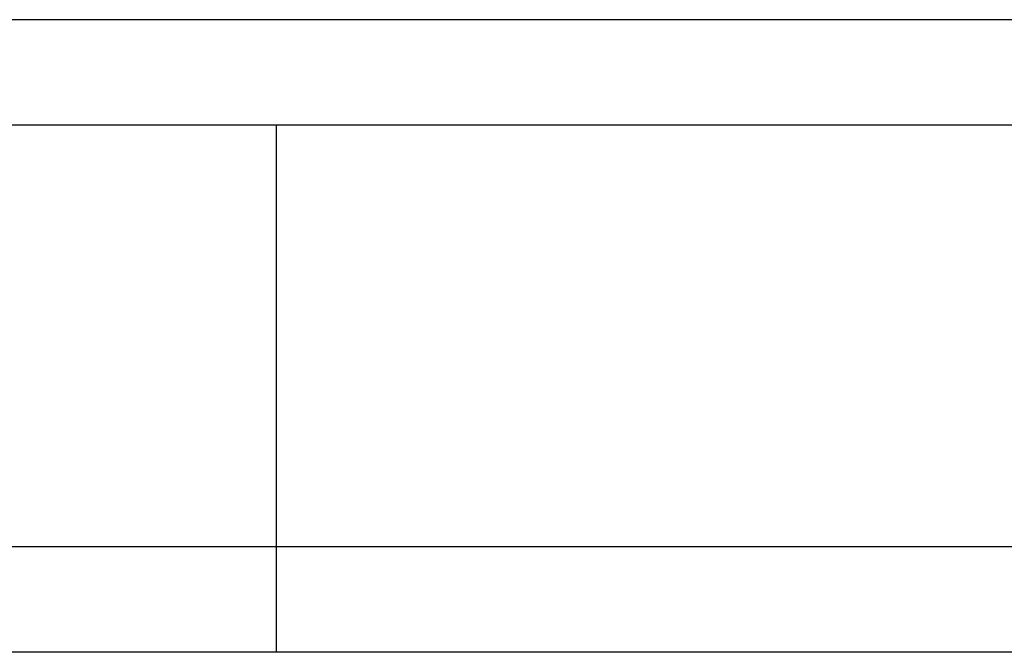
# Model space of a CAD drawing. Header units: millimetres. Extents: x 449 to 870, y -227 to -75.
# Tile 45 of 55: x 789 to 803, y -200 to -191. Entities that reach past the tile are written whole.
import ezdxf
from ezdxf.lldxf.tags import DXFTag

# ---------------------------------------------------------------- set-up
doc = ezdxf.new("R2010")
doc.units = ezdxf.units.MM
for name, color, linetype in [('2', 7, 'CONTINUOUS'), ('HID', 2, 'DASHED'), ('OUT', 3, 'CONTINUOUS')]:
    doc.layers.add(name, color=color, linetype=linetype)
tags = doc.linetypes.add('DASHED', pattern=[25.72, 12.86, -12.86]).pattern_tags.tags
tags[6:7] = [DXFTag(74, 4), DXFTag(75, 0), DXFTag(340, '0'), DXFTag(46, 0.0), DXFTag(50, 0.0), DXFTag(44, 0.0), DXFTag(45, 0.0)]
tags[4:5] = [DXFTag(74, 4), DXFTag(75, 0), DXFTag(340, '0'), DXFTag(46, 0.0), DXFTag(50, 0.0), DXFTag(44, 0.0), DXFTag(45, 0.0)]

msp = doc.modelspace()

# ---------------------------------------------------------------- linework, layer by layer
at = {"layer": '2', "color": 0, "linetype": 'Continuous'}
msp.add_line((860.723, -200.445), (603.329, -200.445), dxfattribs=at)
msp.add_open_spline([(860.723, -198.945), (654.442, -198.945)], degree=1, dxfattribs=at)
at = {"layer": 'HID', "color": 0, "ltscale": 0.2}
msp.add_line((792.829, -200.445), (792.829, -192.945), dxfattribs=at)
at = {"layer": 'OUT', "color": 0}
for p, q in [((822.829, -191.445), (699.829, -191.445)), ((822.829, -192.945), (699.829, -192.945))]:
    msp.add_line(p, q, dxfattribs=at)

doc.saveas('drawing.dxf')
